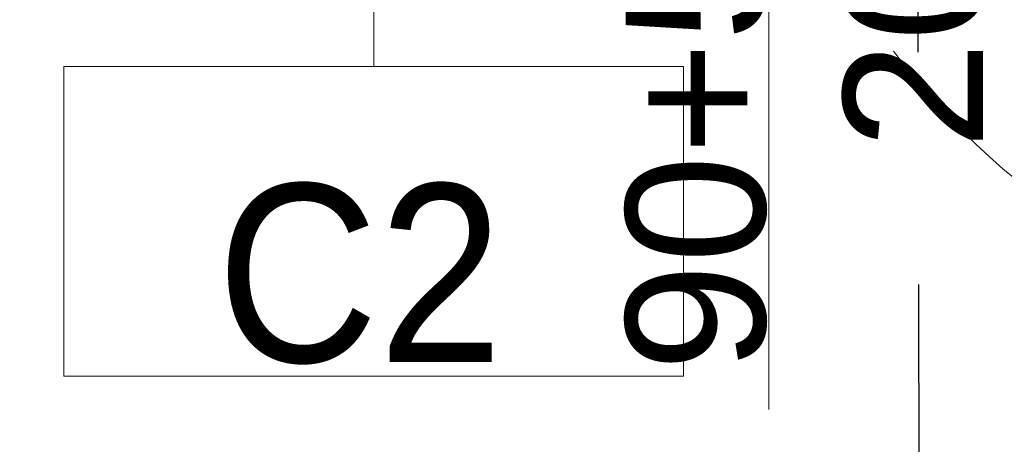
# Model space of a CAD drawing. Header units: centimetres. Extents: x -1316 to 21770, y -8842 to 3590.
# Tile 70 of 125: x 298 to 425, y 1556 to 1611. Entities that reach past the tile are written whole.
import ezdxf

# ---------------------------------------------------------------- set-up
doc = ezdxf.new("R2010")
doc.units = ezdxf.units.CM
doc.linetypes.add('Dash', pattern=[60, 30, -30])
for name, color, linetype, lineweight in [('A-DETL', 90, 'Continuous', 9), ('A-DOOR', 31, 'Continuous', 13), ('A-DOOR-HDLN', 31, 'Dash', 9), ('A-DOOR-IDEN', 31, 'Continuous', 13), ('A-WALL-IDEN', 211, 'Continuous', 13)]:
    doc.layers.add(name, color=color, linetype=linetype, lineweight=lineweight)
doc.styles.add('Arial_12', font='arial.ttf', dxfattribs={"width": 0.9, "height": 23})
doc.styles.add('Arial_8', font='arial.ttf', dxfattribs={"height": 18})

# ---------------------------------------------------------------- blocks, each defined once
blk = doc.blocks.new('Schueco_FWS_ADS-75-SimplySmart_inw_Family-02 - FWS SI insert unit 90-2368395-5_piętro III __10_50 m_ - stan projektowany')
at = {"layer": 'A-DOOR-HDLN'}
blk.add_arc((-72.3, 7.6), 93.95, 360, 90, dxfattribs=at)
blk = doc.blocks.new('etykieta drzwi wymiar i kategoria - Aluprof Curtain Door - etykieta drzwi 1S dół-1350914-5_piętro III __10_50 m_ - stan projektowany')
at = {"layer": 'A-DOOR-IDEN'}
for q in [(0, 0.5984), (0, -0.5984)]:
    blk.add_line((0, 0), q, dxfattribs=at)
blk = doc.blocks.new('ET sciana_AT7 - 10mm-2270614-5_piętro III __10_50 m_ - stan projektowany')
at = {"layer": 'A-WALL-IDEN'}
for p, q in [((-0.4, 0.196875), (0.4, 0.196875)), ((-0.4, -0.203125), (-0.4, 0.196875)), ((0.4, 0.196875), (0.4, -0.203125)), ((-0.4, -0.203125), (0.4, -0.203125))]:
    blk.add_line(p, q, dxfattribs=at)

msp = doc.modelspace()

# ---------------------------------------------------------------- linework, layer by layer
at = {"layer": 'A-DETL', "linetype": 'Dash', "lineweight": 25}
msp.add_open_spline([(-555.62, 1472.57), (-478.91, 1472.57), (-476.08, 1472.57), (-439.12, 1472.57), (-439.12, 1435.62), (-439.12, 1432.79), (-439.12, 1329.11), (-439.12, 1326.28), (-439.12, 1289.33), (-402.17, 1289.33), (-399.34, 1289.33), (54.38, 1289.33), (347.2, 1289.33), (391.67, 1289.33), (418.55, 1316.21), (413.88, 1393.93), (413.88, 1663.13)], degree=3, knots=[0, 0, 0, 0, 1.274059, 2.1133, 2.95254, 4.521491, 5.717221, 7.286172, 8.125412, 8.964652, 14.361634, 22.556861, 31.207392, 35.311818, 37.065318, 41.276562, 41.276562, 41.276562, 41.276562], dxfattribs=at)
at = {"layer": 'A-WALL-IDEN'}
msp.add_line((343.64, 1670.73), (343.64, 1605.15), dxfattribs=at)

# ---------------------------------------------------------------- block references
at = {"layer": 'A-DOOR', "rotation": 180}
msp.add_blockref('Schueco_FWS_ADS-75-SimplySmart_inw_Family-02 - FWS SI insert unit 90-2368395-5_piętro III __10_50 m_ - stan projektowany', (413.88, 1670.73), dxfattribs=at)
at = {"layer": 'A-DOOR-IDEN', "xscale": 99.99999999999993, "yscale": 99.99999999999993, "zscale": 99.99999999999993}
msp.add_blockref('etykieta drzwi wymiar i kategoria - Aluprof Curtain Door - etykieta drzwi 1S dół-1350914-5_piętro III __10_50 m_ - stan projektowany', (394.63, 1620.7), dxfattribs=at)
at = {"layer": 'A-WALL-IDEN', "xscale": 99.99999999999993, "yscale": 99.99999999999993, "zscale": 99.99999999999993}
msp.add_blockref('ET sciana_AT7 - 10mm-2270614-5_piętro III __10_50 m_ - stan projektowany', (343.64, 1585.47), dxfattribs=at)

# ---------------------------------------------------------------- texts
at = {"layer": 'A-DOOR-IDEN', "insert": (399.35, 1636.36), "char_height": 18, "width": 70.1, "attachment_point": 6, "rotation": 90, "line_spacing_factor": 0.936439, "style": 'Arial_8'}
msp.add_mtext('\\pxqr,t7.05556,14.11111,21.16667,28.22222,35.27778,42.33333,49.38889,56.44444,63.5,70.55556,77.61111,84.66667,91.72222,98.77778,105.83333,112.88889,119.94444,127,134.05556,141.11111,148.16667,155.22222,162.27778,169.33333,176.38889,183.44444,190.5,197.55556,204.61111,211.66667,218.72222,225.77778;{90+50\\P200}', dxfattribs=at)
at = {"layer": 'A-WALL-IDEN', "insert": (341.83, 1578.31), "char_height": 23, "width": 37.53, "attachment_point": 5, "line_spacing_factor": 0.936439, "style": 'Arial_12'}
msp.add_mtext('\\pxqc,t4.96957,9.93913,14.9087,19.87826,24.84783,29.81739,34.78696,39.75652,44.72609,49.69565,54.66522,59.63478,64.60435,69.57391,74.54348,79.51304,84.48261,89.45217,94.42174,99.3913,104.36087,109.33043,114.3,119.26957,124.23913,129.2087,134.17826,139.14783,144.11739,149.08696,154.05652,159.02609;{C2}', dxfattribs=at)

doc.saveas('drawing.dxf')
